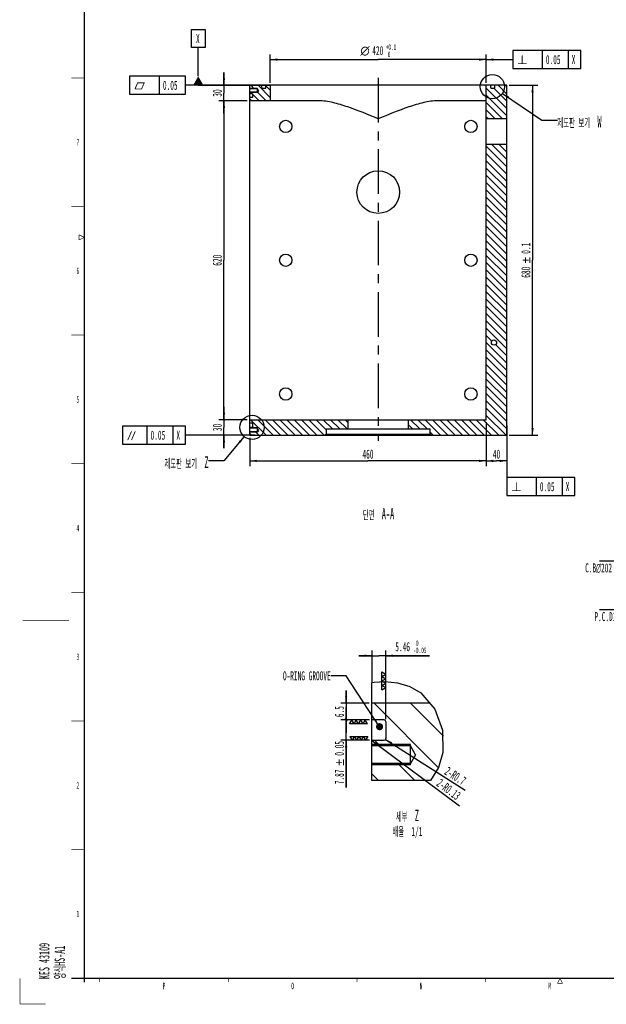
# Model space of a CAD drawing. Header units: millimetres. Extents: x -1 to 4195, y -1 to 2965.
# Tile 1 of 18: x -1 to 1140, y -1 to 1913. Entities that reach past the tile are written whole.
import ezdxf
from ezdxf.enums import TextEntityAlignment as Align

# ---------------------------------------------------------------- set-up
doc = ezdxf.new("R2010")
doc.units = ezdxf.units.MM
doc.header["$LTSCALE"] = 231.275
doc.linetypes.add('CENTER', pattern=[0.6, 0.375, -0.075, 0.075, -0.075])
doc.layers.get('0').update_dxf_attribs({"linetype": 'CONTINUOUS'})
for name, color, linetype in [('01___PRT_ALL_DTM_PLN', 7, 'CONTINUOUS'), ('02___PRT_ALL_AXES', 7, 'CONTINUOUS'), ('7_ALL_FEATURES', 7, 'CONTINUOUS')]:
    doc.layers.add(name, color=color, linetype=linetype)
doc.styles.get("Standard").update_dxf_attribs({"font": 'txt', "width": 0.5})
doc.styles.add('TEXTSTYLE_3', font='gdt', dxfattribs={"width": 0.5})
doc.styles.add('TEXTSTYLE_4', font='txt', dxfattribs={"width": 0.6})
doc.dimstyles.new('DIMSTYLE_10', dxfattribs={"dimtxt": 17.5, "dimasz": 13.8, "dimexe": 2, "dimexo": 1, "dimgap": 0.875, "dimtad": 1, "dimdec": 3, "dimlfac": 0.2, "dimdsep": 46, "dimtxsty": 'Standard', "dimblk": '_FILLED', "dimblk1": '_FILLED', "dimblk2": '_FILLED', "dimcen": 0.09, "dimadec": 3, "dimazin": 2, "dimtp": 0.2, "dimtm": 0.2, "dimtfac": 1, "dimtdec": 3, "dimtofl": 0, "dimtmove": 0, "dimatfit": 3, "dimldrblk": '_FILLED', "dimfxl": 0, "dimtolj": 1, "dimarcsym": 0})
doc.dimstyles.new('DIMSTYLE_11', dxfattribs={"dimtxt": 17.5, "dimasz": 13.8, "dimexe": 2, "dimexo": 1, "dimgap": 0.875, "dimtad": 1, "dimdec": 3, "dimdsep": 46, "dimtxsty": 'Standard', "dimblk": '_FILLED', "dimblk1": '_FILLED', "dimblk2": '_FILLED', "dimcen": 0.09, "dimadec": 3, "dimazin": 2, "dimtp": 0.2, "dimtm": 0.2, "dimtfac": 1, "dimtdec": 3, "dimtofl": 0, "dimtmove": 0, "dimatfit": 3, "dimldrblk": '_FILLED', "dimfxl": 0, "dimtolj": 1, "dimarcsym": 0})
doc.dimstyles.new('DIMSTYLE_12', dxfattribs={"dimtxt": 17.5, "dimasz": 13.8, "dimexe": 2, "dimexo": 1, "dimgap": 0.875, "dimtad": 1, "dimdec": 3, "dimdsep": 46, "dimtxsty": 'Standard', "dimblk": '_FILLED', "dimblk1": '_FILLED', "dimblk2": '_FILLED', "dimcen": 0.09, "dimadec": 3, "dimazin": 2, "dimtp": 0.8, "dimtm": 0.8, "dimtfac": 1, "dimtdec": 3, "dimtofl": 0, "dimtmove": 0, "dimatfit": 3, "dimldrblk": '_FILLED', "dimfxl": 0, "dimtolj": 1, "dimarcsym": 0})
doc.dimstyles.new('DIMSTYLE_13', dxfattribs={"dimtxt": 17.5, "dimasz": 13.8, "dimexe": 2, "dimexo": 1, "dimgap": 0.875, "dimtad": 1, "dimdec": 3, "dimdsep": 46, "dimtxsty": 'Standard', "dimblk": '_FILLED', "dimblk1": '_FILLED', "dimblk2": '_FILLED', "dimcen": 0.09, "dimadec": 3, "dimazin": 2, "dimtp": 0.3, "dimtm": 0.3, "dimtfac": 1, "dimtdec": 3, "dimtofl": 0, "dimtmove": 0, "dimatfit": 3, "dimldrblk": '_FILLED', "dimfxl": 0, "dimtolj": 1, "dimarcsym": 0})
doc.dimstyles.new('DIMSTYLE_2', dxfattribs={"dimtxt": 17.5, "dimasz": 13.8, "dimexe": 2, "dimexo": 1, "dimgap": 0.875, "dimtad": 1, "dimdec": 3, "dimdsep": 46, "dimtxsty": 'Standard', "dimblk": '_FILLED', "dimblk1": '_FILLED', "dimblk2": '_FILLED', "dimcen": 0.09, "dimadec": 3, "dimazin": 2, "dimtol": 1, "dimtp": 0.1, "dimtm": 0.1, "dimtfac": 1, "dimtdec": 3, "dimtofl": 0, "dimtmove": 0, "dimatfit": 3, "dimldrblk": '_FILLED', "dimfxl": 0, "dimtolj": 1, "dimarcsym": 0})
doc.dimstyles.new('DIMSTYLE_24', dxfattribs={"dimtxt": 17.5, "dimasz": 13.8, "dimexe": 2, "dimexo": 1, "dimtad": 1, "dimdec": 3, "dimdsep": 46, "dimtxsty": 'Standard', "dimblk": '_FILLED', "dimblk1": '_FILLED', "dimblk2": '_FILLED', "dimcen": 0.09, "dimadec": 3, "dimazin": 2, "dimtp": 0.3, "dimtm": 0.3, "dimtfac": 1, "dimtdec": 3, "dimtofl": 0, "dimtmove": 0, "dimatfit": 1, "dimldrblk": '_FILLED', "dimfxl": 0, "dimtolj": 1, "dimarcsym": 0})
doc.dimstyles.new('DIMSTYLE_28', dxfattribs={"dimtxt": 17.5, "dimasz": 13.8, "dimexe": 2, "dimexo": 1, "dimtad": 1, "dimdec": 3, "dimdsep": 46, "dimtxsty": 'Standard', "dimblk": '_FILLED', "dimblk1": '_FILLED', "dimblk2": '_FILLED', "dimcen": 0.09, "dimadec": 3, "dimazin": 2, "dimtp": 0.1, "dimtm": 0.1, "dimtfac": 1, "dimtdec": 3, "dimtofl": 0, "dimtmove": 0, "dimatfit": 1, "dimldrblk": '_FILLED', "dimfxl": 0, "dimtolj": 1, "dimarcsym": 0})
doc.dimstyles.new('DIMSTYLE_30', dxfattribs={"dimtxt": 17.5, "dimasz": 13.8, "dimexe": 2, "dimexo": 1, "dimgap": 0.875, "dimtad": 1, "dimdec": 3, "dimdsep": 46, "dimtxsty": 'Standard', "dimblk": '_FILLED', "dimblk1": '_FILLED', "dimblk2": '_FILLED', "dimcen": 0.09, "dimadec": 3, "dimazin": 2, "dimtol": 1, "dimtp": 0.1, "dimtfac": 0.6, "dimtdec": 3, "dimtofl": 0, "dimtmove": 0, "dimatfit": 3, "dimldrblk": '_FILLED', "dimfxl": 0, "dimtolj": 1, "dimarcsym": 0})
doc.dimstyles.new('DIMSTYLE_7', dxfattribs={"dimtxt": 17.5, "dimasz": 13.8, "dimexe": 2, "dimexo": 1, "dimgap": 0.875, "dimtad": 1, "dimdec": 3, "dimlfac": 0.2, "dimdsep": 46, "dimtxsty": 'Standard', "dimblk": '_FILLED', "dimblk1": '_FILLED', "dimblk2": '_FILLED', "dimcen": 0.09, "dimadec": 3, "dimazin": 2, "dimtol": 1, "dimtp": 0.05, "dimtm": 0.05, "dimtfac": 1, "dimtdec": 3, "dimtofl": 0, "dimtmove": 0, "dimatfit": 3, "dimldrblk": '_FILLED', "dimfxl": 0, "dimtolj": 1, "dimarcsym": 0})
doc.dimstyles.new('DIMSTYLE_8', dxfattribs={"dimtxt": 17.5, "dimasz": 13.8, "dimexe": 2, "dimexo": 1, "dimgap": 0.875, "dimtad": 1, "dimdec": 3, "dimlfac": 0.2, "dimdsep": 46, "dimtxsty": 'Standard', "dimblk": '_FILLED', "dimblk1": '_FILLED', "dimblk2": '_FILLED', "dimcen": 0.09, "dimadec": 3, "dimazin": 2, "dimtol": 1, "dimtm": 0.05, "dimtfac": 0.6, "dimtdec": 3, "dimtofl": 0, "dimtmove": 0, "dimatfit": 3, "dimldrblk": '_FILLED', "dimfxl": 0, "dimtolj": 1, "dimarcsym": 0})
doc.dimstyles.new('DIMSTYLE_9', dxfattribs={"dimtxt": 17.5, "dimasz": 13.8, "dimexe": 2, "dimexo": 1, "dimtad": 1, "dimdec": 3, "dimlfac": 0.2, "dimdsep": 46, "dimtxsty": 'Standard', "dimblk": '_FILLED', "dimblk1": '_FILLED', "dimblk2": '_FILLED', "dimcen": 0.09, "dimadec": 3, "dimazin": 2, "dimtp": 0.1, "dimtm": 0.1, "dimtfac": 1, "dimtdec": 3, "dimtofl": 0, "dimtmove": 0, "dimatfit": 3, "dimldrblk": '_FILLED', "dimfxl": 0, "dimtolj": 1, "dimarcsym": 0})
doc.dimstyles.get("Standard").update_dxf_attribs({"dimtxt": 17.5, "dimasz": 13.8, "dimexe": 2, "dimexo": 1, "dimtad": 1, "dimdec": 3, "dimdsep": 46, "dimtxsty": 'Standard', "dimblk": '_FILLED', "dimblk1": '_FILLED', "dimblk2": '_FILLED', "dimcen": 0.09, "dimadec": 3, "dimazin": 2, "dimtol": 1, "dimtp": 0.05, "dimtm": 0.05, "dimtfac": 1, "dimtdec": 3, "dimtofl": 0, "dimtmove": 0, "dimatfit": 3, "dimldrblk": '_FILLED', "dimfxl": 0, "dimtolj": 1, "dimarcsym": 0})

# ---------------------------------------------------------------- blocks, each defined once
blk = doc.blocks.new('_FILLED')
at = {"color": 0, "linetype": 'ByBlock'}
blk.add_solid([(0, 0), (-1, 0.16), (-1, -0.16)], dxfattribs=at)
blk = doc.blocks.new('*D9')
at = {"color": 2, "linetype": 'Continuous'}
for p, q in [((951.1, 1785.6), (1006.6, 1785.6)), ((996.6, 1785.6), (996.6, 1445.6)), ((996.6, 1105.6), (996.6, 1445.6)), ((951.1, 1105.6), (1006.6, 1105.6))]:
    blk.add_line(p, q, dxfattribs=at)
at = {"color": 2, "linetype": 'Continuous', "xscale": 13.8, "yscale": 13.8, "zscale": 13.8}
for p, rotation in [((996.6, 1785.6), 90), ((996.6, 1105.6), 270)]:
    blk.add_blockref('_FILLED', p, dxfattribs=dict(at, rotation=rotation))
at = {"color": 2, "linetype": 'Continuous', "width": 0.5}
for s, p in [('0.1', (992.3, 1468.9)), ('680', (992.3, 1422.3))]:
    blk.add_text(s, height=17.5, rotation=90, dxfattribs=at).set_placement(p, align=Align.CENTER)
at = {"color": 2, "linetype": 'Continuous', "style": 'TEXTSTYLE_3'}
blk.add_text('`', height=17.5, rotation=90, dxfattribs=at).set_placement((992.3, 1445.6), align=Align.CENTER)
blk = doc.blocks.new('_OBLIQUE')
at = {"color": 0, "linetype": 'ByBlock'}
for p, q in [((0, 0), (-1, 0)), ((0.16, 0.16), (-0.16, -0.16))]:
    blk.add_line(p, q, dxfattribs=at)
blk = doc.blocks.new('*D20')
at = {"color": 2, "linetype": 'Continuous'}
for p, q in [((634.1, 584.5), (634.1, 609.5)), ((634.1, 609.5), (634.1, 568.3)), ((679.1, 584.5), (624.1, 584.5)), ((634.1, 527), (634.1, 568.3)), ((679.8, 552), (624.1, 552)), ((634.1, 552), (634.1, 527))]:
    blk.add_line(p, q, dxfattribs=at)
at = {"color": 2, "linetype": 'Continuous', "xscale": 13.8, "yscale": 13.8, "zscale": 13.8}
for name, p, rotation in [('_FILLED', (634.1, 584.5), 270), ('_OBLIQUE', (634.1, 552), 90)]:
    blk.add_blockref(name, p, dxfattribs=dict(at, rotation=rotation))
at = {"color": 2, "linetype": 'Continuous', "insert": (612.2, 568.3), "char_height": 17.5, "width": 26.25, "attachment_point": 2, "rotation": 90, "line_spacing_factor": 0.9}
blk.add_mtext('6.5', dxfattribs=at)
blk = doc.blocks.new('FINISH_4_SURF_BL3', base_point=(658.4, 548.3))
at = {"color": 2, "linetype": 'Continuous'}
for p, q in [((641, 544.5), (645.4, 552)), ((649.7, 544.5), (641, 544.5)), ((649.7, 544.5), (645.4, 552)), ((649.7, 544.5), (654, 552)), ((658.4, 544.5), (649.7, 544.5)), ((658.4, 544.5), (654, 552)), ((658.4, 544.5), (662.7, 552)), ((667, 544.5), (658.4, 544.5)), ((667, 544.5), (662.7, 552)), ((667, 544.5), (671.4, 552)), ((675.7, 544.5), (667, 544.5)), ((675.7, 544.5), (671.4, 552))]:
    blk.add_line(p, q, dxfattribs=at)
blk = doc.blocks.new('*D21')
at = {"color": 2, "linetype": 'Continuous'}
for p, q in [((634.1, 552), (634.1, 577)), ((634.1, 577), (634.1, 532.3)), ((679.8, 552), (624.1, 552)), ((634.1, 420.7), (634.1, 532.3)), ((679.8, 512.7), (624.1, 512.7)), ((634.1, 512.7), (634.1, 420.7))]:
    blk.add_line(p, q, dxfattribs=at)
at = {"color": 2, "linetype": 'Continuous', "xscale": 13.8, "yscale": 13.8, "zscale": 13.8}
for name, p, rotation in [('_OBLIQUE', (634.1, 552), 270), ('_FILLED', (634.1, 512.7), 90)]:
    blk.add_blockref(name, p, dxfattribs=dict(at, rotation=rotation))
at = {"color": 2, "linetype": 'Continuous', "width": 0.5}
for s, p in [('0.05', (629.7, 511.2)), ('7.87', (629.7, 455.7))]:
    blk.add_text(s, height=17.5, rotation=90, dxfattribs=at).set_placement(p, align=Align.RIGHT)
at = {"color": 2, "linetype": 'Continuous', "style": 'TEXTSTYLE_3'}
blk.add_text('`', height=17.5, rotation=90, dxfattribs=at).set_placement((629.7, 476.2), align=Align.RIGHT)
blk = doc.blocks.new('FINISH_4_SURF_BL4', base_point=(659, 516.4))
at = {"color": 2, "linetype": 'Continuous'}
for p, q in [((641.6, 520.2), (650.3, 520.2)), ((641.6, 520.2), (646, 512.7)), ((650.3, 520.2), (646, 512.7)), ((650.3, 520.2), (659, 520.2)), ((650.3, 520.2), (654.6, 512.7)), ((659, 520.2), (654.6, 512.7)), ((659, 520.2), (667.6, 520.2)), ((659, 520.2), (663.3, 512.7)), ((667.6, 520.2), (663.3, 512.7)), ((667.6, 520.2), (676.3, 520.2)), ((667.6, 520.2), (672, 512.7)), ((676.3, 520.2), (672, 512.7))]:
    blk.add_line(p, q, dxfattribs=at)
blk = doc.blocks.new('*D22')
at = {"color": 2, "linetype": 'Continuous'}
for p, q in [((684.1, 676.9), (659.1, 676.9)), ((659.1, 676.9), (697.8, 676.9)), ((684.1, 686.9), (684.1, 626.2)), ((796.2, 676.9), (697.8, 676.9)), ((711.4, 553.5), (711.4, 686.9)), ((711.4, 676.9), (796.2, 676.9))]:
    blk.add_line(p, q, dxfattribs=at)
at = {"color": 2, "linetype": 'Continuous', "xscale": 13.8, "yscale": 13.8, "zscale": 13.8}
blk.add_blockref('_FILLED', (684.1, 676.9), dxfattribs=at)
at = {"color": 2, "linetype": 'Continuous', "xscale": 13.8, "yscale": 13.8, "zscale": 13.8, "rotation": 180}
blk.add_blockref('_FILLED', (711.4, 676.9), dxfattribs=at)
at = {"color": 2, "linetype": 'Continuous', "width": 0.5}
blk.add_text('5.46', height=17.5, dxfattribs=at).set_placement((729.7, 685.7))
at = {"color": 2, "linetype": 'Continuous', "style": 'TEXTSTYLE_4', "width": 0.6}
for s, p in [('-0.05', (764.7, 682.2)), (' 0', (764.7, 696.2))]:
    blk.add_text(s, height=10.5, dxfattribs=at).set_placement(p)
blk = doc.blocks.new('*D23')
at = {"color": 2, "linetype": 'Continuous'}
blk.add_line((710.9, 514.3), (865.6, 415.7), dxfattribs=at)
at = {"color": 2, "linetype": 'Continuous', "xscale": 13.8, "yscale": 13.8, "zscale": 13.8, "rotation": 147.4983025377}
blk.add_blockref('_FILLED', (710.9, 514.3), dxfattribs=at)
at = {"color": 2, "linetype": 'Continuous', "insert": (833.1, 462.3), "char_height": 17.5, "width": 52.5, "attachment_point": 1, "rotation": 327.4983, "line_spacing_factor": 0.9}
blk.add_mtext('2-R0.7', dxfattribs=at)
blk = doc.blocks.new('*D24')
at = {"color": 2, "linetype": 'Continuous'}
blk.add_line((684.2, 512.4), (854.7, 385.1), dxfattribs=at)
at = {"color": 2, "linetype": 'Continuous', "xscale": 13.8, "yscale": 13.8, "zscale": 13.8, "rotation": 143.2510895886}
blk.add_blockref('_FILLED', (684.2, 512.4), dxfattribs=at)
at = {"color": 2, "linetype": 'Continuous', "insert": (818.8, 439.3), "char_height": 17.5, "width": 61.25, "attachment_point": 1, "rotation": 323.2511, "line_spacing_factor": 0.9}
blk.add_mtext('2-R0.13', dxfattribs=at)
blk = doc.blocks.new('*D25')
at = {"color": 2, "linetype": 'Continuous'}
for p, q in [((396.6, 1135.6), (396.6, 1160.6)), ((396.6, 1160.6), (396.6, 1120.6)), ((441.6, 1135.6), (386.6, 1135.6)), ((396.6, 1080.6), (396.6, 1120.6)), ((441.6, 1105.6), (386.6, 1105.6)), ((396.6, 1105.6), (396.6, 1080.6))]:
    blk.add_line(p, q, dxfattribs=at)
at = {"color": 2, "linetype": 'Continuous', "xscale": 13.8, "yscale": 13.8, "zscale": 13.8}
for p, rotation in [((396.6, 1135.6), 270), ((396.6, 1105.6), 90)]:
    blk.add_blockref('_FILLED', p, dxfattribs=dict(at, rotation=rotation))
at = {"color": 2, "linetype": 'Continuous', "insert": (374.8, 1120.6), "char_height": 17.5, "width": 17.5, "attachment_point": 2, "rotation": 90, "line_spacing_factor": 0.9}
blk.add_mtext('30', dxfattribs=at)
blk = doc.blocks.new('*D26')
at = {"color": 2, "linetype": 'Continuous'}
for p, q in [((441.6, 1755.6), (386.6, 1755.6)), ((396.6, 1755.6), (396.6, 1445.6)), ((396.6, 1135.6), (396.6, 1445.6)), ((441.6, 1135.6), (386.6, 1135.6))]:
    blk.add_line(p, q, dxfattribs=at)
at = {"color": 2, "linetype": 'Continuous', "xscale": 13.8, "yscale": 13.8, "zscale": 13.8}
for p, rotation in [((396.6, 1755.6), 90), ((396.6, 1135.6), 270)]:
    blk.add_blockref('_FILLED', p, dxfattribs=dict(at, rotation=rotation))
at = {"color": 2, "linetype": 'Continuous', "insert": (374.8, 1445.6), "char_height": 17.5, "width": 26.25, "attachment_point": 2, "rotation": 90, "line_spacing_factor": 0.9}
blk.add_mtext('620', dxfattribs=at)
blk = doc.blocks.new('*D27')
at = {"color": 2, "linetype": 'Continuous'}
for p, q in [((396.6, 1785.6), (396.6, 1810.6)), ((396.6, 1810.6), (396.6, 1770.6)), ((441.6, 1785.6), (386.6, 1785.6)), ((396.6, 1730.6), (396.6, 1770.6)), ((441.6, 1755.6), (386.6, 1755.6)), ((396.6, 1755.6), (396.6, 1730.6))]:
    blk.add_line(p, q, dxfattribs=at)
at = {"color": 2, "linetype": 'Continuous', "xscale": 13.8, "yscale": 13.8, "zscale": 13.8}
for p, rotation in [((396.6, 1785.6), 270), ((396.6, 1755.6), 90)]:
    blk.add_blockref('_FILLED', p, dxfattribs=dict(at, rotation=rotation))
at = {"color": 2, "linetype": 'Continuous', "insert": (374.8, 1770.6), "char_height": 17.5, "width": 17.5, "attachment_point": 2, "rotation": 90, "line_spacing_factor": 0.9}
blk.add_mtext('30', dxfattribs=at)
blk = doc.blocks.new('*D28')
at = {"color": 2, "linetype": 'Continuous'}
for p, q in [((906.6, 1130.6), (906.6, 1045.6)), ((946.6, 1101.1), (946.6, 1045.6)), ((906.6, 1055.6), (926.6, 1055.6)), ((946.6, 1055.6), (926.6, 1055.6))]:
    blk.add_line(p, q, dxfattribs=at)
at = {"color": 2, "linetype": 'Continuous', "xscale": 13.8, "yscale": 13.8, "zscale": 13.8, "rotation": 180}
blk.add_blockref('_FILLED', (906.6, 1055.6), dxfattribs=at)
at = {"color": 2, "linetype": 'Continuous', "xscale": 13.8, "yscale": 13.8, "zscale": 13.8}
blk.add_blockref('_FILLED', (946.6, 1055.6), dxfattribs=at)
at = {"color": 2, "linetype": 'Continuous', "insert": (926.6, 1077.5), "char_height": 17.5, "width": 17.5, "attachment_point": 2, "line_spacing_factor": 0.9}
blk.add_mtext('40', dxfattribs=at)
blk = doc.blocks.new('*D107')
at = {"color": 2, "linetype": 'Continuous'}
for p, q in [((1296.5, 860.7), (1127, 860.7)), ((1506.3, 605.9), (1296.5, 860.7)), ((1296.5, 860.7), (1296.5, 860.7))]:
    blk.add_line(p, q, dxfattribs=at)
at = {"color": 2, "linetype": 'Continuous', "xscale": 13.8, "yscale": 13.8, "zscale": 13.8, "rotation": 309.4650508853}
blk.add_blockref('_FILLED', (1506.3, 605.9), dxfattribs=at)
at = {"color": 2, "linetype": 'Continuous', "insert": (1285, 882.6), "char_height": 17.5, "width": 228.958, "attachment_point": 3, "line_spacing_factor": 0.9, "style": 'TEXTSTYLE_3'}
blk.add_mtext('{\\fgdt;n}\\ftxt;117 HOLE THRU\\PC.B\\fgdt;{\\fgdt;n}\\ftxt;202 HOLE D.P12 입구부C2', dxfattribs=at)
blk = doc.blocks.new('*D108')
at = {"color": 2, "linetype": 'Continuous'}
for p, q in [((1288.8, 766.1), (1127, 766.1)), ((1458.1, 563), (1288.8, 766.1)), ((1288.8, 766.1), (1288.8, 766.1))]:
    blk.add_line(p, q, dxfattribs=at)
at = {"color": 2, "linetype": 'Continuous', "xscale": 13.8, "yscale": 13.8, "zscale": 13.8, "rotation": 309.8168783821}
blk.add_blockref('_FILLED', (1458.1, 563), dxfattribs=at)
at = {"color": 2, "linetype": 'Continuous', "insert": (1270.5, 788), "char_height": 17.5, "width": 182.292, "attachment_point": 3, "line_spacing_factor": 0.9}
blk.add_mtext('6-M6 TAP D.P10\\PP.C.D167 ANGLE60\\fgdt;{\\fgdt;~}\\ftxt;등간격\\P(본 면 작업 할 것.)', dxfattribs=at)
blk = doc.blocks.new('*D113')
at = {"color": 2, "linetype": 'Continuous'}
for p, q in [((906.6, 1130.6), (906.6, 1045.6)), ((446.6, 1100.6), (446.6, 1045.6)), ((446.6, 1055.6), (676.6, 1055.6)), ((906.6, 1055.6), (676.6, 1055.6))]:
    blk.add_line(p, q, dxfattribs=at)
at = {"color": 2, "linetype": 'Continuous', "xscale": 13.8, "yscale": 13.8, "zscale": 13.8, "rotation": 180}
blk.add_blockref('_FILLED', (446.6, 1055.6), dxfattribs=at)
at = {"color": 2, "linetype": 'Continuous', "xscale": 13.8, "yscale": 13.8, "zscale": 13.8}
blk.add_blockref('_FILLED', (906.6, 1055.6), dxfattribs=at)
at = {"color": 2, "linetype": 'Continuous', "insert": (676.6, 1077.5), "char_height": 17.5, "width": 26.25, "attachment_point": 2, "line_spacing_factor": 0.9}
blk.add_mtext('460', dxfattribs=at)
blk = doc.blocks.new('*D120')
at = {"color": 2, "linetype": 'Continuous'}
for p, q in [((486.6, 1790.6), (486.6, 1845.6)), ((906.6, 1790.6), (906.6, 1845.6)), ((486.6, 1835.6), (696.6, 1835.6)), ((906.6, 1835.6), (696.6, 1835.6))]:
    blk.add_line(p, q, dxfattribs=at)
at = {"color": 2, "linetype": 'Continuous', "xscale": 13.8, "yscale": 13.8, "zscale": 13.8, "rotation": 180}
blk.add_blockref('_FILLED', (486.6, 1835.6), dxfattribs=at)
at = {"color": 2, "linetype": 'Continuous', "xscale": 13.8, "yscale": 13.8, "zscale": 13.8}
blk.add_blockref('_FILLED', (906.6, 1835.6), dxfattribs=at)
at = {"color": 2, "linetype": 'Continuous', "style": 'TEXTSTYLE_3'}
blk.add_text('n', height=17.5, dxfattribs=at).set_placement((670.9, 1844.3), align=Align.CENTER)
at = {"color": 2, "linetype": 'Continuous', "width": 0.5}
blk.add_text('420', height=17.5, dxfattribs=at).set_placement((695.7, 1844.3), align=Align.CENTER)
at = {"color": 2, "linetype": 'Continuous', "style": 'TEXTSTYLE_4', "width": 0.6}
for s, p in [('+0.1', (721.4, 1854.8)), (' 0', (715.1, 1840.8))]:
    blk.add_text(s, height=10.5, dxfattribs=at).set_placement(p, align=Align.CENTER)
blk = doc.blocks.new('FINISH_4_SURF_BL12', base_point=(707.7, 628))
at = {"color": 2, "linetype": 'Continuous'}
for p, q in [((703.9, 636.7), (703.9, 645.3)), ((703.9, 645.3), (711.4, 641)), ((703.9, 636.7), (711.4, 641)), ((703.9, 628), (703.9, 636.7)), ((703.9, 636.7), (711.4, 632.3)), ((703.9, 628), (711.4, 632.3)), ((703.9, 619.3), (703.9, 628)), ((703.9, 628), (711.4, 623.7)), ((703.9, 619.3), (711.4, 623.7)), ((703.9, 610.7), (703.9, 619.3)), ((703.9, 619.3), (711.4, 615)), ((703.9, 610.7), (711.4, 615))]:
    blk.add_line(p, q, dxfattribs=at)

msp = doc.modelspace()

# ---------------------------------------------------------------- hatches: boundary and pattern name
at = {"linetype": 'Continuous'}
h = msp.add_hatch(dxfattribs=at)
h.set_pattern_fill('A', color=2, scale=10, angle=135, style=0, pattern_type=0)
h.set_pattern_definition([(135, (0, 0), (-7.07107, -7.07107), [])])
edge = h.paths.add_edge_path()
edge.add_line((946.1399, 1105.5918), (799.6399, 1105.5918))
edge.add_line((797.6399, 1107.5918), (799.6399, 1105.5918))
edge.add_line((797.6399, 1107.5918), (797.6399, 1117.5918))
edge.add_line((755.1399, 1117.5918), (797.6399, 1117.5918))
edge.add_line((755.1399, 1117.5918), (755.1399, 1135.5918))
edge.add_line((906.6399, 1135.5918), (755.1399, 1135.5918))
edge.add_line((906.6399, 1135.5918), (906.6399, 1671.0918))
edge.add_line((906.6399, 1671.0918), (946.6399, 1671.0918))
edge.add_line((946.6399, 1106.0918), (946.6399, 1671.0918))
edge.add_line((946.1399, 1105.5918), (946.6399, 1106.0918))
edge.add_arc((921.6399, 1285.5918), 5, 270, 450)
edge.add_arc((921.6399, 1285.5918), 5, 90, 270)
edge = h.paths.add_edge_path()
edge.add_line((593.6399, 1105.5918), (446.6399, 1105.5918))
edge.add_line((446.6399, 1105.5918), (446.6399, 1112.1918))
edge.add_line((461.6399, 1112.1918), (446.6399, 1112.1918))
edge.add_line((463.6828, 1115.5918), (461.6399, 1112.1918))
edge.add_line((463.6828, 1115.5918), (461.6399, 1118.9918))
edge.add_line((461.6399, 1118.9918), (446.6399, 1118.9918))
edge.add_line((446.6399, 1118.9918), (446.6399, 1121.0918))
edge.add_arc((446.7699, 1121.0918), 0.13, 90, 180)
edge.add_line((446.7699, 1121.2218), (451.3999, 1121.2218))
edge.add_arc((451.3999, 1121.9218), 0.7, 270, 360)
edge.add_line((452.0999, 1128.3918), (452.0999, 1121.9218))
edge.add_arc((451.3999, 1128.3918), 0.7, 0, 90)
edge.add_line((451.3999, 1129.0918), (446.7699, 1129.0918))
edge.add_arc((446.7699, 1129.2218), 0.13, 180, 270)
edge.add_line((446.6399, 1129.2218), (446.6399, 1135.5918))
edge.add_line((638.1399, 1135.5918), (446.6399, 1135.5918))
edge.add_line((638.1399, 1117.5918), (638.1399, 1135.5918))
edge.add_line((595.6399, 1117.5918), (638.1399, 1117.5918))
edge.add_line((595.6399, 1107.5918), (595.6399, 1117.5918))
edge.add_line((595.6399, 1107.5918), (593.6399, 1105.5918))
edge = h.paths.add_edge_path()
edge.add_line((946.1399, 1785.5918), (923.1899, 1785.5918))
edge.add_line((946.6399, 1785.0918), (946.1399, 1785.5918))
edge.add_line((946.6399, 1721.0918), (946.6399, 1785.0918))
edge.add_line((906.6399, 1721.0918), (946.6399, 1721.0918))
edge.add_line((906.6399, 1721.0918), (906.6399, 1755.5918))
edge.add_line((906.6399, 1785.5918), (906.6399, 1755.5918))
edge.add_line((915.0599, 1785.5918), (906.6399, 1785.5918))
edge.add_arc((915.0599, 1785.4618), 0.13, 0, 90)
edge.add_line((915.1899, 1780.8318), (915.1899, 1785.4618))
edge.add_arc((915.8899, 1780.8318), 0.7, 180, 270)
edge.add_line((915.8899, 1780.1318), (922.3599, 1780.1318))
edge.add_arc((922.3599, 1780.8318), 0.7, 270, 360)
edge.add_line((923.0599, 1780.8318), (923.0599, 1785.4618))
edge.add_arc((923.1899, 1785.4618), 0.13, 90, 180)
edge = h.paths.add_edge_path()
edge.add_line((486.6399, 1785.5918), (478.2199, 1785.5918))
edge.add_line((486.6399, 1785.5918), (486.6399, 1755.5918))
edge.add_line((486.6399, 1755.5918), (446.6399, 1755.5918))
edge.add_line((446.6399, 1755.5918), (446.6399, 1761.9618))
edge.add_arc((446.7699, 1761.9618), 0.13, 90, 180)
edge.add_line((451.3999, 1762.0918), (446.7699, 1762.0918))
edge.add_arc((451.3999, 1762.7918), 0.7, 270, 360)
edge.add_line((452.0999, 1769.2618), (452.0999, 1762.7918))
edge.add_arc((451.3999, 1769.2618), 0.7, 0, 90)
edge.add_line((446.7699, 1769.9618), (451.3999, 1769.9618))
edge.add_arc((446.7699, 1770.0918), 0.13, 180, 270)
edge.add_line((446.6399, 1770.0918), (446.6399, 1772.1918))
edge.add_line((461.6399, 1772.1918), (446.6399, 1772.1918))
edge.add_line((463.6828, 1775.5918), (461.6399, 1772.1918))
edge.add_line((463.6828, 1775.5918), (461.6399, 1778.9918))
edge.add_line((461.6399, 1778.9918), (446.6399, 1778.9918))
edge.add_line((446.6399, 1778.9918), (446.6399, 1785.5918))
edge.add_line((470.0899, 1785.5918), (446.6399, 1785.5918))
edge.add_arc((470.0899, 1785.4618), 0.13, 0, 90)
edge.add_line((470.2199, 1780.8318), (470.2199, 1785.4618))
edge.add_arc((470.9199, 1780.8318), 0.7, 180, 270)
edge.add_line((470.9199, 1780.1318), (477.3899, 1780.1318))
edge.add_arc((477.3899, 1780.8318), 0.7, 270, 360)
edge.add_line((478.0899, 1780.8318), (478.0899, 1785.4618))
edge.add_arc((478.2199, 1785.4618), 0.13, 90, 180)
h = msp.add_hatch(dxfattribs=at)
h.set_pattern_fill('A', color=2, scale=50, angle=135, style=0, pattern_type=0)
h.set_pattern_definition([(135, (0, 0), (-35.3553, -35.3553), [])])
edge = h.paths.add_edge_path()
edge.add_spline(control_points=[(684.1195, 512.0147), (684.1234, 512.1376), (684.1772, 512.35), (684.4343, 512.607), (684.6467, 512.6609), (684.7695, 512.6647)], knot_values=[0, 0, 0, 0, 0.333333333, 0.666666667, 1, 1, 1, 1], degree=3, periodic=0)
edge.add_line((684.7695, 512.6647), (707.9195, 512.6647))
edge.add_spline(control_points=[(707.9195, 512.6647), (708.581, 512.6857), (709.7248, 512.9754), (711.1089, 514.3595), (711.3986, 515.5033), (711.4195, 516.1647)], knot_values=[0, 0, 0, 0, 0.333333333, 0.666666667, 1, 1, 1, 1], degree=3, periodic=0)
edge.add_line((711.4195, 516.1647), (711.4195, 548.5147))
edge.add_spline(control_points=[(711.4195, 548.5147), (711.3986, 549.1762), (711.1089, 550.32), (709.7248, 551.7041), (708.581, 551.9938), (707.9195, 552.0147)], knot_values=[0, 0, 0, 0, 0.333333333, 0.666666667, 1, 1, 1, 1], degree=3, periodic=0)
edge.add_line((707.9195, 552.0147), (684.7695, 552.0147))
edge.add_spline(control_points=[(684.7695, 552.0147), (684.6467, 552.0186), (684.4343, 552.0724), (684.1772, 552.3295), (684.1234, 552.5419), (684.1195, 552.6647)], knot_values=[0, 0, 0, 0, 0.333333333, 0.666666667, 1, 1, 1, 1], degree=3, periodic=0)
edge.add_line((684.1195, 552.6647), (684.1195, 584.5147))
edge.add_line((684.1195, 584.5147), (798.8824, 584.5147))
edge.add_spline(control_points=[(798.8824, 584.5147), (804.1847, 577.494), (813.1168, 562.2782), (822.1969, 534.2318), (824.8618, 506.0607), (821.6905, 479.7539), (812.7659, 455.417), (803.7287, 441.1875), (798.376, 434.5147)], knot_values=[0, 0, 0, 0, 0.166666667, 0.333333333, 0.5, 0.666666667, 0.833333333, 1, 1, 1, 1], degree=3, periodic=0)
edge.add_line((798.376, 434.5147), (684.1195, 434.5147))
edge.add_line((684.1195, 434.5147), (684.1195, 467.5147))
edge.add_line((684.1195, 467.5147), (759.1195, 467.5147))
edge.add_line((759.1195, 467.5147), (769.3341, 484.5147))
edge.add_line((769.3341, 484.5147), (759.1195, 501.5147))
edge.add_line((759.1195, 501.5147), (684.1195, 501.5147))
edge.add_line((684.1195, 501.5147), (684.1195, 512.0147))

# ---------------------------------------------------------------- linework, layer by layer
at = {"color": 7, "linetype": 'Continuous'}
for p, q in [((125, 2934.9999), (125, 42.5)), ((446.6399, 1770.0918), (446.6399, 1785.5918)), ((470.0899, 1785.5918), (446.6399, 1785.5918)), ((486.6399, 1785.5918), (470.2199, 1785.5918)), ((470.2199, 1780.8318), (470.2199, 1785.4618)), ((470.9199, 1780.1318), (477.3899, 1780.1318)), ((478.0899, 1780.8318), (478.0899, 1785.4618)), ((486.6399, 1785.5918), (486.6399, 1755.5918)), ((906.0015, 1785.5918), (487.2782, 1785.5918)), ((906.6399, 1721.0918), (906.6399, 1785.5918)), ((923.0599, 1785.5918), (906.6399, 1785.5918)), ((915.1899, 1780.8318), (915.1899, 1785.4618)), ((915.8899, 1780.1318), (922.3599, 1780.1318)), ((923.0599, 1780.8318), (923.0599, 1785.4618)), ((946.1399, 1785.5918), (923.1899, 1785.5918)), ((946.6399, 1785.0918), (946.1399, 1785.5918)), ((946.6399, 1721.0918), (946.6399, 1785.0918)), ((461.6399, 1778.9918), (446.6399, 1778.9918)), ((461.6399, 1772.1918), (446.6399, 1772.1918)), ((446.6399, 1755.5918), (446.6399, 1761.9618)), ((446.7699, 1769.9618), (451.3999, 1769.9618)), ((451.3999, 1762.0918), (446.7699, 1762.0918)), ((452.0999, 1769.2618), (452.0999, 1762.7918)), ((461.6399, 1771.5918), (461.6399, 1779.5918)), ((463.6828, 1775.5918), (461.6399, 1778.9918)), ((463.6828, 1775.5918), (461.6399, 1772.1918)), ((580.558, 1755.5918), (446.6399, 1755.5918)), ((906.6399, 1755.5918), (812.7218, 1755.5918)), ((906.6399, 1721.0918), (946.6399, 1721.0918)), ((906.6399, 1135.5918), (906.6399, 1671.0918)), ((906.6399, 1671.0918), (946.6399, 1671.0918)), ((946.6399, 1106.0918), (946.6399, 1671.0918)), ((446.6399, 1135.5918), (906.6399, 1135.5918)), ((446.6399, 1129.2218), (446.6399, 1135.5918)), ((638.1399, 1117.5918), (638.1399, 1135.5918)), ((755.1399, 1117.5918), (755.1399, 1135.5918)), ((446.6399, 1105.5918), (446.6399, 1121.0918)), ((461.6399, 1118.9918), (446.6399, 1118.9918)), ((461.6399, 1112.1918), (446.6399, 1112.1918)), ((451.3999, 1129.0918), (446.7699, 1129.0918)), ((446.7699, 1121.2218), (451.3999, 1121.2218)), ((452.0999, 1128.3918), (452.0999, 1121.9218)), ((461.6399, 1111.5918), (461.6399, 1119.5918)), ((463.6828, 1115.5918), (461.6399, 1118.9918)), ((463.6828, 1115.5918), (461.6399, 1112.1918)), ((595.6399, 1117.5918), (797.6399, 1117.5918)), ((595.6399, 1107.5918), (595.6399, 1117.5918)), ((797.6399, 1107.5918), (797.6399, 1117.5918)), ((446.6399, 1105.5918), (946.1399, 1105.5918)), ((595.6399, 1107.5918), (593.6399, 1105.5918)), ((595.6399, 1107.5918), (797.6399, 1107.5918)), ((797.6399, 1107.5918), (799.6399, 1105.5918)), ((946.1399, 1105.5918), (946.6399, 1106.0918)), ((684.1195, 624.6635), (688.5119, 625.6464)), ((684.1195, 434.5147), (684.1195, 624.6635)), ((688.5119, 625.6464), (709.1235, 626.9271)), ((709.1235, 626.9271), (734.1037, 624.3647)), ((734.1037, 624.3647), (757.8305, 617.0703)), ((757.8305, 617.0703), (779.0677, 604.738)), ((779.0677, 604.738), (806.4764, 572.9963)), ((796.5302, 584.5147), (684.1195, 584.5147)), ((806.4764, 572.9963), (821.5376, 532.3253)), ((707.9195, 552.0147), (684.7695, 552.0147)), ((711.4195, 548.5147), (711.4195, 516.1647)), ((821.5376, 532.3253), (822.4813, 488.9682)), ((759.1195, 501.5147), (684.1195, 501.5147)), ((684.7695, 512.6648), (707.9195, 512.6648)), ((759.1195, 464.5147), (759.1195, 504.5147)), ((769.3341, 484.5147), (759.1195, 501.5147)), ((769.3341, 484.5147), (759.1195, 467.5148)), ((822.4813, 488.9682), (813.8926, 459.9264)), ((759.1195, 467.5148), (684.1195, 467.5148)), ((813.8926, 459.9264), (798.3482, 434.5147)), ((798.3482, 434.5147), (684.1195, 434.5147)), ((100.0001, 50), (4180, 50))]:
    msp.add_line(p, q, dxfattribs=at)
at = {"color": 2, "linetype": 'Continuous'}
for p, q in [((958.2881, 1853.0918), (958.2881, 1818.0918)), ((1090.2672, 1853.0918), (958.2881, 1853.0918)), ((1015.8922, 1818.0918), (1015.8922, 1853.0918)), ((1066.2047, 1818.0918), (1066.2047, 1853.0918)), ((1090.2672, 1818.0918), (1090.2672, 1853.0918)), ((958.2881, 1818.0918), (1090.2672, 1818.0918)), ((212.9941, 1803.0918), (212.9941, 1768.0918)), ((321.6399, 1803.0918), (212.9941, 1803.0918)), ((271.3274, 1768.0918), (271.3274, 1803.0918)), ((321.6399, 1768.0918), (321.6399, 1803.0918)), ((212.9941, 1768.0918), (321.6399, 1768.0918)), ((461.6399, 1779.5918), (446.6399, 1779.5918)), ((461.6399, 1771.5918), (446.6399, 1771.5918)), ((199.1399, 1123.0918), (199.1399, 1088.0918)), ((321.6399, 1123.0918), (199.1399, 1123.0918)), ((247.2649, 1088.0918), (247.2649, 1123.0918)), ((297.5774, 1088.0918), (297.5774, 1123.0918)), ((321.6399, 1088.0918), (321.6399, 1123.0918)), ((461.6399, 1119.5918), (446.6399, 1119.5918)), ((461.6399, 1111.5918), (446.6399, 1111.5918)), ((199.1399, 1088.0918), (321.6399, 1088.0918)), ((1078.6191, 1023.0918), (946.6399, 1023.0918)), ((946.6399, 1023.0918), (946.6399, 988.0918)), ((1004.2441, 988.0918), (1004.2441, 1023.0918)), ((1054.5566, 988.0918), (1054.5566, 1023.0918)), ((1078.6191, 988.0918), (1078.6191, 1023.0918)), ((946.6399, 988.0918), (1078.6191, 988.0918)), ((759.1195, 504.5147), (684.1195, 504.5147)), ((759.1195, 464.5147), (684.1195, 464.5147))]:
    msp.add_line(p, q, dxfattribs=at)
at = {"color": 2, "linetype": 'Continuous', "const_width": 1.25}
for points in [[(100.0001, 1799.9999), (125, 1799.9999)], [(100.0001, 1549.9999), (125, 1549.9999)], [(115, 1484.9999), (115, 1495)], [(115, 1495), (125, 1489.9999)], [(125, 1489.9999), (115, 1484.9999)], [(100.0001, 1299.9999), (125, 1299.9999)], [(100.0001, 1049.9999), (125, 1049.9999)], [(100.0001, 800), (125, 800)], [(5, 745), (94.9999, 745)], [(100.0001, 550), (125, 550)], [(100.0001, 300), (125, 300)], [(0, 50), (0, 0)], [(154.9999, 50), (154.9999, 42.5)], [(404.9999, 50), (404.9999, 42.5)], [(655, 50), (655, 42.5)], [(905, 50), (905, 42.5)], [(1049.9999, 50), (1044.9999, 40)], [(1044.9999, 40), (1055, 40)], [(1055, 40), (1049.9999, 50)], [(0, 0), (50, 0)]]:
    msp.add_lwpolyline(points, dxfattribs=at)
at = {"color": 2, "linetype": 'Continuous'}
for centre, radius in [((918.5395, 1783.0866), 23.5437), ((451.1545, 1120.8091), 23.4396)]:
    msp.add_circle(centre, radius, dxfattribs=at)
at = {"color": 7, "linetype": 'Continuous'}
msp.add_circle((921.6399, 1285.5918), 5, dxfattribs=at)
for centre, radius, start, end in [((470.0899, 1785.4618), 0.13, 0, 90), ((470.9199, 1780.8318), 0.7, 180, 270), ((477.3899, 1780.8318), 0.7, 270, 360), ((478.2199, 1785.4618), 0.13, 90, 180), ((915.0599, 1785.4618), 0.13, 0, 90), ((915.8899, 1780.8318), 0.7, 180, 270), ((922.3599, 1780.8318), 0.7, 270, 360), ((923.1899, 1785.4618), 0.13, 90, 180), ((446.7699, 1770.0918), 0.13, 180, 270), ((446.7699, 1761.9618), 0.13, 90, 180), ((451.3999, 1769.2618), 0.7, 0, 90), ((451.3999, 1762.7918), 0.7, 270, 360), ((446.7699, 1129.2218), 0.13, 180, 270), ((446.7699, 1121.0918), 0.13, 90, 180), ((451.3999, 1128.3918), 0.7, 0, 90), ((451.3999, 1121.9218), 0.7, 270, 360), ((684.7695, 552.6647), 0.65, 180, 270), ((707.9195, 548.5147), 3.5, 0, 90), ((684.7695, 512.0147), 0.65, 90, 180), ((707.9195, 516.1647), 3.5, 270, 360)]:
    msp.add_arc(centre, radius, start, end, dxfattribs=at)
at = {"layer": '01___PRT_ALL_DTM_PLN', "color": 2, "linetype": 'Continuous'}
for p, q in [((333.5149, 1858.8153), (333.5149, 1893.8153)), ((333.5149, 1893.8153), (359.7649, 1893.8153)), ((359.7649, 1893.8153), (359.7649, 1858.8153)), ((359.7649, 1858.8153), (333.5149, 1858.8153)), ((346.6399, 1803.0918), (346.6399, 1858.8153)), ((346.6399, 1785.5918), (486.7581, 1785.5918))]:
    msp.add_line(p, q, dxfattribs=at)
msp.add_solid([(356.7435, 1785.5918), (336.5363, 1785.5918), (346.6399, 1803.0918)], dxfattribs=at)
at = {"layer": '02___PRT_ALL_AXES', "color": 7, "linetype": 'CENTER'}
msp.add_line((696.6399, 1799.9794), (696.6399, 1094.4001), dxfattribs=at)
at = {"layer": '02___PRT_ALL_AXES', "color": 7, "linetype": 'Continuous'}
for centre, radius in [((516.6399, 1705.5918), 12), ((876.6399, 1705.5918), 12), ((696.6399, 1578.0918), 41.5), ((516.6399, 1445.5918), 12), ((876.6399, 1445.5918), 12), ((516.6399, 1185.5918), 12), ((876.6399, 1185.5918), 12)]:
    msp.add_circle(centre, radius, dxfattribs=at)
for points, knots in [([(696.6399, 1720.5918), (677.0331, 1728.5962), (648.1008, 1740.541), (609.2773, 1752.4073), (589.9115, 1755.5918), (580.558, 1755.5918)], [0, 0, 0, 0, 0.521628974, 0.769615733, 1, 1, 1, 1]), ([(812.7218, 1755.5918), (803.3682, 1755.5918), (784.0022, 1752.4072), (745.1788, 1740.5409), (716.2466, 1728.5962), (696.6399, 1720.5918)], [0, 0, 0, 0, 0.230386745, 0.478374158, 1, 1, 1, 1])]:
    msp.add_open_spline(points, degree=3, knots=knots, dxfattribs=at)
at = {"layer": '7_ALL_FEATURES', "color": 7, "linetype": 'Continuous'}
for p, q in [((446.6399, 1761.9618), (446.6399, 1770.0918)), ((446.6399, 1135.5918), (446.6399, 1755.5918)), ((906.6399, 1671.0918), (906.6399, 1721.0918)), ((946.6399, 1671.0918), (946.6399, 1721.0918)), ((446.6399, 1121.0918), (446.6399, 1129.2218))]:
    msp.add_line(p, q, dxfattribs=at)

# ---------------------------------------------------------------- block references
at = {"color": 2, "linetype": 'Continuous'}
for name, p in [('FINISH_4_SURF_BL12', (707.6653, 628.0003)), ('FINISH_4_SURF_BL3', (658.3637, 548.2605)), ('FINISH_4_SURF_BL4', (658.9789, 516.419))]:
    msp.add_blockref(name, p, dxfattribs=at)

# ---------------------------------------------------------------- texts
at = {"color": 2, "linetype": 'Continuous', "style": 'TEXTSTYLE_3'}
for s, p in [('b', (967.0381, 1826.8418)), ('c', (221.7441, 1776.8418)), ('f', (207.8899, 1096.8418)), ('b', (955.3899, 996.8418))]:
    msp.add_text(s, height=17.5, dxfattribs=at).set_placement(p)
at = {"color": 2, "linetype": 'Continuous', "width": 0.5}
for s, p in [('0.05', (1022.4547, 1826.8418)), ('X', (1072.7672, 1826.8418)), ('0.05', (277.8899, 1776.8418)), ('0.05', (253.8274, 1096.8418)), ('X', (304.1399, 1096.8418)), ('0.05', (1010.8066, 996.8418)), ('X', (1061.1191, 996.8418))]:
    msp.add_text(s, height=17.5, dxfattribs=at).set_placement(p)
at = {"color": 2, "linetype": 'Continuous', "line_spacing_factor": 0.9}
for s, insert, char_height, width, attachment_point in [('제도판 보기  \\H22.5;W', (1044.9755, 1726.6798), 17.5, 88.541667, 1), ('7', (112.5, 1681.25), 12.5, 6.25, 2), ('6', (112.5, 1431.25), 12.5, 6.25, 2), ('5', (112.5, 1181.25), 12.5, 6.25, 2), ('제도판 보기  \\H22.5;Z', (366.6399, 1064.3418), 17.5, 88.541667, 3), ('단면  \\H22.5;A-A', (697.1191, 964.3418), 17.5, 71.666667, 2), ('4', (112.5, 931.25), 12.5, 6.25, 2), ('3', (112.5, 681.25), 12.5, 6.25, 2), ('O-RING GROOVE', (604.1195, 646.5743), 17.5, 113.75, 3), ('2', (112.5, 431.25), 12.5, 6.25, 2), ('세부  \\H22.5;Z\\P\\H17.5;배율  1/1', (753.3004, 377.8547), 17.5, 64.166667, 2), ('1', (112.5, 181.25), 12.5, 6.25, 2), ('P', (279.9999, 41.25), 12.5, 6.25, 2), ('O', (529.9999, 41.25), 12.5, 6.25, 2), ('N', (779.9999, 41.25), 12.5, 6.25, 2), ('M', (1029.9999, 41.25), 12.5, 6.25, 2)]:
    msp.add_mtext(s, dxfattribs=dict(at, insert=insert, char_height=char_height, width=width, attachment_point=attachment_point))
at = {"color": 2, "linetype": 'Continuous', "insert": (37.1863, 48.3411), "char_height": 20, "width": 90, "attachment_point": 1, "rotation": 90, "line_spacing_factor": 0.9}
msp.add_mtext('KES 43109\\P양식HS-A1', dxfattribs=at)
at = {"layer": '01___PRT_ALL_DTM_PLN', "color": 2, "linetype": 'Continuous', "insert": (342.2649, 1885.0653), "char_height": 17.5, "width": 8.75, "attachment_point": 1, "line_spacing_factor": 0.9}
msp.add_mtext('X', dxfattribs=at)

# ---------------------------------------------------------------- dimensions: what is measured, and where the dimension line sits
at = {"color": 2, "linetype": 'Continuous'}
dim = msp.add_linear_dim(base=(906.6399, 1835.5918), p1=(486.6399, 1789.5918), p2=(906.6399, 1789.5918), text='%%c<>', dimstyle='DIMSTYLE_30', dxfattribs=at)
dim.commit()
dim.dimension.update_dxf_attribs({"geometry": '*D120', "text_midpoint": (696.6399, 1835.5918), "dimtype": 160})
for base, p1, p2, angle, dimstyle, picture, middle in [((396.6399, 1785.5918), (442.6399, 1755.5918), (442.6399, 1785.5918), 90, 'DIMSTYLE_11', '*D27', (396.6399, 1770.5918)), ((996.6399, 1785.5918), (950.1399, 1105.5918), (950.1399, 1785.5918), 90, 'DIMSTYLE_2', '*D9', (996.6399, 1445.5918)), ((396.6399, 1755.5918), (442.6399, 1135.5918), (442.6399, 1755.5918), 90, 'DIMSTYLE_12', '*D26', (396.6399, 1445.5918)), ((396.6399, 1135.5918), (442.6399, 1105.5918), (442.6399, 1135.5918), 90, 'DIMSTYLE_11', '*D25', (396.6399, 1120.5918)), ((446.6399, 1055.5918), (906.6399, 1131.5918), (446.6399, 1101.5918), 180, 'DIMSTYLE_12', '*D113', (676.6399, 1055.5918)), ((906.6399, 1055.5918), (946.6399, 1102.0918), (906.6399, 1131.5918), 180, 'DIMSTYLE_13', '*D28', (926.6399, 1055.5918))]:
    dim = msp.add_linear_dim(base=base, p1=p1, p2=p2, angle=angle, dimstyle=dimstyle, dxfattribs=at)
    dim.commit()
    dim.dimension.update_dxf_attribs({"geometry": picture, "text_midpoint": middle, "dimtype": 160})
for p1, p2, text, dimstyle, picture, middle in [((1506.3062, 605.8893), (1580.6723, 515.5639), '%%c<> HOLE THRU\\PC.B%%c202 HOLE D.P12 입구부C2', 'DIMSTYLE_24', '*D107', (1170.5671, 860.7266)), ((1458.0682, 563.0309), (1461.9103, 558.4223), '6-M<> TAP D.P10\\PP.C.D167 ANGLE60%%d등간격\\P(본 면 작업 할 것.)', 'DIMSTYLE_28', '*D108', (1179.317, 752.9755))]:
    dim = msp.add_diameter_dim_2p(p1=p1, p2=p2, text=text, dimstyle=dimstyle, override={"dimtih": 1, "dimtoh": 1, "dimpost": '<>'}, dxfattribs=at)
    dim.commit()
    dim.dimension.update_dxf_attribs({"geometry": picture, "text_midpoint": middle, "dimtype": 163})
dim = msp.add_linear_dim(base=(711.4195, 676.9271), p1=(684.1195, 625.1885), p2=(711.4195, 552.5147), dimstyle='DIMSTYLE_8', dxfattribs=at)
dim.commit()
dim.dimension.update_dxf_attribs({"geometry": '*D22', "text_midpoint": (762.9043, 676.9271), "dimtype": 160})
for base, p1, p2, dimstyle, override, picture, middle in [((634.1195, 584.5147), (680.7695, 552.0147), (680.1195, 584.5147), 'DIMSTYLE_10', {"dimblk1": 'OBLIQUE', "dimsah": 1}, '*D20', (634.1195, 568.5382)), ((634.1195, 552.0147), (680.7695, 512.6647), (680.7695, 552.0147), 'DIMSTYLE_7', {"dimblk2": 'OBLIQUE', "dimsah": 1}, '*D21', (634.1195, 465.9425))]:
    dim = msp.add_linear_dim(base=base, p1=p1, p2=p2, angle=90, dimstyle=dimstyle, override=override, dxfattribs=at)
    dim.commit()
    dim.dimension.update_dxf_attribs({"geometry": picture, "text_midpoint": middle, "dimtype": 160})
for center, mpoint, picture, middle in [((684.7695, 512.0147), (684.2487, 512.4036), '*D24', (838.0636, 413.9295)), ((707.9195, 516.1647), (710.8713, 514.2841), '*D23', (850.5453, 440.8586))]:
    dim = msp.add_radius_dim(center=center, mpoint=mpoint, text='2-R<>', dimstyle='DIMSTYLE_9', override={"dimpost": '<>'}, dxfattribs=at)
    dim.commit()
    dim.dimension.update_dxf_attribs({"geometry": picture, "text_midpoint": middle, "dimtype": 164})

# ---------------------------------------------------------------- leaders
for points, override in [([(906.6399, 1835.5918), (928.2881, 1835.5918), (958.2881, 1835.5918)], {"dimtad": 0}), ([(454.8559, 1785.5918), (321.6399, 1785.5918)], {"dimtad": 0, "dimldrblk": 'NONE'}), ([(938.0477, 1769.9059), (1014.9755, 1717.9298), (1044.9755, 1717.9298)], {"dimtad": 0}), ([(946.6399, 1124.6119), (946.6399, 1005.5918)], {"dimtad": 0, "dimldrblk": 'NONE'}), ([(457.4657, 1105.5918), (321.6399, 1105.5918)], {"dimtad": 0, "dimldrblk": 'NONE'}), ([(436.1217, 1102.825), (396.6399, 1055.5918), (366.6399, 1055.5918)], {"dimtad": 0}), ([(699.2411, 538.9556), (634.1195, 637.8243), (604.1195, 637.8243)], {"dimtad": 0, "dimldrblk": 'DOT'})]:
    msp.add_leader(points, dimstyle='Standard', override=override, dxfattribs=at)

doc.saveas('drawing.dxf')
